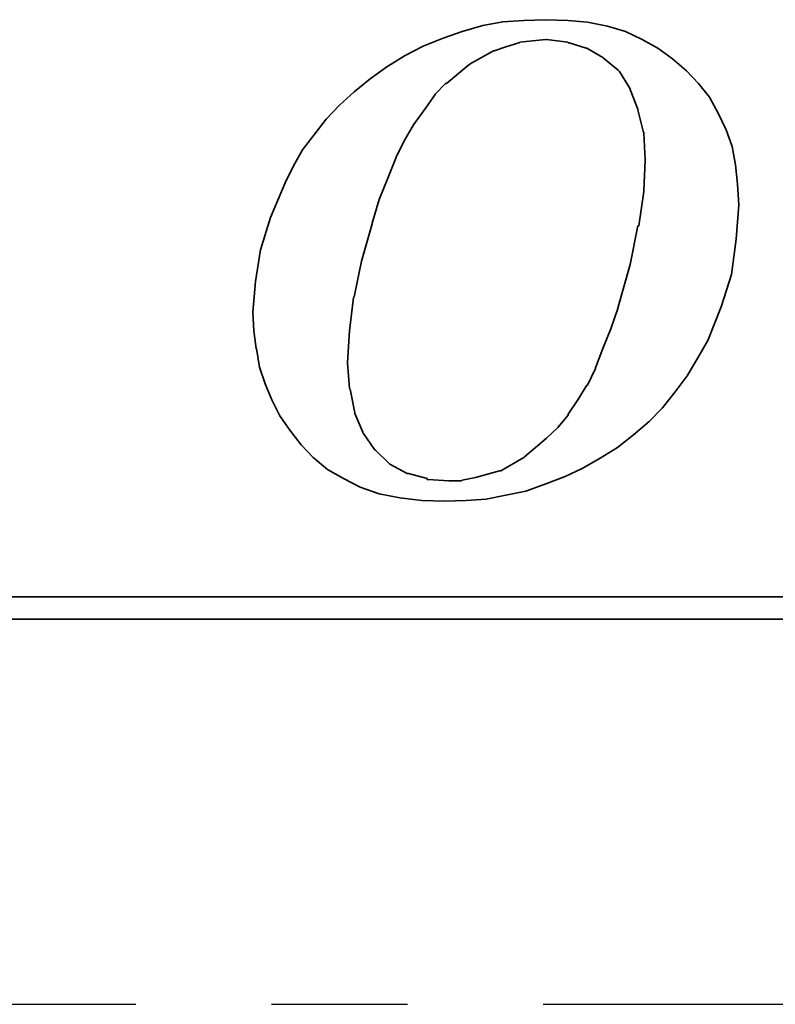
# Model space of a CAD drawing. Header units: millimetres. Extents: x -61 to 184, y -64 to 81.
# Tile 32 of 43: x 137.43 to 141.6, y 0 to 5.44. Entities that reach past the tile are written whole.
import ezdxf

# ---------------------------------------------------------------- set-up
doc = ezdxf.new("R2010")
doc.units = ezdxf.units.MM
doc.linetypes.add('CENTER', pattern=[2, 1.25, -0.25, 0.25, -0.25])
for name, color, linetype in [('CL', 1, 'CENTER'), ('DIM', 4, 'Continuous'), ('layer 1', 7, 'Continuous')]:
    doc.layers.add(name, color=color, linetype=linetype)

# ---------------------------------------------------------------- blocks, each defined once
blk = doc.blocks.new('TBI MOTION logo(完整正式版)')
at = {"layer": 'layer 1', "color": 22, "lineweight": 35}
for points, knots in [([(-11.34375, -6.98375), (-11.34375, -6.98375), (-10.91375, -7.43875), (-10.91375, -7.43875), (-10.91375, -7.43875), (-10.91375, -7.43875), (-10.38625, -7.87125), (-10.38625, -7.87125), (-10.38625, -7.87125), (-10.38625, -7.87125), (-9.81125, -8.20375), (-9.81125, -8.20375), (-9.81125, -8.20375), (-9.81125, -8.20375), (-9.21125, -8.51875), (-9.21125, -8.51875), (-9.21125, -8.51875), (-9.21125, -8.51875), (-8.51625, -8.75875), (-8.51625, -8.75875), (-8.51625, -8.75875), (-8.51625, -8.75875), (-7.77125, -8.90375), (-7.77125, -8.90375), (-7.77125, -8.90375), (-7.77125, -8.90375), (-6.97875, -8.99875), (-6.97875, -8.99875), (-6.97875, -8.99875), (-6.97875, -8.99875), (-6.14125, -9.02375), (-6.14125, -9.02375), (-6.14125, -9.02375), (-6.14125, -9.02375), (-5.37125, -8.99875), (-5.37125, -8.99875), (-5.37125, -8.99875), (-5.37125, -8.99875), (-4.65375, -8.94875), (-4.65375, -8.94875), (-4.65375, -8.94875), (-4.65375, -8.94875), (-3.93375, -8.80625), (-3.93375, -8.80625), (-3.93375, -8.80625), (-3.93375, -8.80625), (-3.21375, -8.66375), (-3.21375, -8.66375), (-3.21375, -8.66375), (-3.21375, -8.66375), (-2.49375, -8.39875), (-2.49375, -8.39875), (-2.49375, -8.39875), (-2.49375, -8.39875), (-1.79875, -8.13375), (-1.79875, -8.13375), (-1.79875, -8.13375), (-1.79875, -8.13375), (-1.17375, -7.84375), (-1.17375, -7.84375), (-1.17375, -7.84375), (-1.17375, -7.84375), (-0.52375, -7.46375), (-0.52375, -7.46375), (-0.52375, -7.46375), (-0.52375, -7.46375), (0.10124, -7.07875), (0.10124, -7.07875), (0.10124, -7.07875), (0.10124, -7.07875), (0.67625, -6.62375), (0.67625, -6.62375), (0.67625, -6.62375), (0.67625, -6.62375), (1.24874, -6.14375), (1.24874, -6.14375), (1.24874, -6.14375), (1.24874, -6.14375), (1.72874, -5.64125), (1.72874, -5.64125), (1.72874, -5.64125), (1.72874, -5.64125), (2.18624, -5.06375), (2.18624, -5.06375), (2.18624, -5.06375), (2.18624, -5.06375), (2.61625, -4.48874), (2.61625, -4.48874), (2.61625, -4.48874), (2.61625, -4.48874), (3.00125, -3.83874), (3.00125, -3.83874), (3.00125, -3.83874), (3.00125, -3.83874), (3.36124, -3.21374), (3.36124, -3.21374), (3.36124, -3.21374), (3.36124, -3.21374), (3.84374, -1.99125), (3.84374, -1.99125), (3.84374, -1.99125), (3.84374, -1.99125), (4.22625, -0.81875), (4.22625, -0.81875), (4.22625, -0.81875), (4.22625, -0.81875), (4.39125, 0.45624), (4.39125, 0.45624), (4.39125, 0.45624), (4.39125, 0.45624), (4.48874, 1.70124), (4.48874, 1.70124), (4.48874, 1.70124), (4.48874, 1.70124), (4.43874, 2.44625), (4.43874, 2.44625), (4.43874, 2.44625), (4.43874, 2.44625), (4.36874, 3.14125), (4.36874, 3.14125), (4.36874, 3.14125), (4.36874, 3.14125), (4.25125, 3.81125), (4.25125, 3.81125), (4.25125, 3.81125), (4.25125, 3.81125), (4.03124, 4.41125), (4.03124, 4.41125), (4.03124, 4.41125), (4.03124, 4.41125), (3.74374, 5.01125), (3.74374, 5.01125), (3.74374, 5.01125), (3.74374, 5.01125), (3.43124, 5.58875), (3.43124, 5.58875), (3.43124, 5.58875), (3.43124, 5.58875), (3.02625, 6.09125), (3.02625, 6.09125), (3.02625, 6.09125), (3.02625, 6.09125), (2.59374, 6.54875), (2.59374, 6.54875), (2.59374, 6.54875), (2.59374, 6.54875), (2.09124, 6.98125), (2.09124, 6.98125), (2.09124, 6.98125), (2.09124, 6.98125), (1.56124, 7.36625), (1.56124, 7.36625), (1.56124, 7.36625), (1.56124, 7.36625), (0.98624, 7.67625), (0.98624, 7.67625), (0.98624, 7.67625), (0.98624, 7.67625), (0.38624, 7.96375), (0.38624, 7.96375), (0.38624, 7.96375), (0.38624, 7.96375), (-0.25875, 8.15625), (-0.25875, 8.15625), (-0.25875, 8.15625), (-0.25875, 8.15625), (-0.98125, 8.30125), (-0.98125, 8.30125), (-0.98125, 8.30125), (-0.98125, 8.30125), (-1.70124, 8.37125), (-1.70124, 8.37125), (-1.70124, 8.37125), (-1.70124, 8.37125), (-2.49375, 8.39624), (-2.49375, 8.39624), (-2.49375, 8.39624), (-2.49375, 8.39624), (-3.28625, 8.37125), (-3.28625, 8.37125), (-3.28625, 8.37125), (-3.28625, 8.37125), (-4.05125, 8.32125), (-4.05125, 8.32125), (-4.05125, 8.32125), (-4.05125, 8.32125), (-4.77375, 8.18125), (-4.77375, 8.18125), (-4.77375, 8.18125), (-4.77375, 8.18125), (-5.51625, 7.96375), (-5.51625, 7.96375), (-5.51625, 7.96375), (-5.51625, 7.96375), (-6.21125, 7.72625), (-6.21125, 7.72625), (-6.21125, 7.72625), (-6.21125, 7.72625), (-6.92875, 7.43625), (-6.92875, 7.43625), (-6.92875, 7.43625), (-6.92875, 7.43625), (-7.57875, 7.10125), (-7.57875, 7.10125), (-7.57875, 7.10125), (-7.57875, 7.10125), (-8.24875, 6.69125), (-8.24875, 6.69125), (-8.24875, 6.69125), (-8.24875, 6.69125), (-8.84875, 6.26125), (-8.84875, 6.26125), (-8.84875, 6.26125), (-8.84875, 6.26125), (-9.42625, 5.78125), (-9.42625, 5.78125), (-9.42625, 5.78125), (-9.42625, 5.78125), (-9.95375, 5.30125), (-9.95375, 5.30125), (-9.95375, 5.30125), (-9.95375, 5.30125), (-10.43375, 4.79624), (-10.43375, 4.79624), (-10.43375, 4.79624), (-10.43375, 4.79624), (-10.88875, 4.22125), (-10.88875, 4.22125), (-10.88875, 4.22125), (-10.88875, 4.22125), (-11.29875, 3.69375), (-11.29875, 3.69375), (-11.29875, 3.69375), (-11.29875, 3.69375), (-11.63375, 3.09125), (-11.63375, 3.09125), (-11.63375, 3.09125), (-11.63375, 3.09125), (-11.91875, 2.49625), (-11.91875, 2.49625), (-11.91875, 2.49625), (-11.91875, 2.49625), (-12.44875, 1.24625), (-12.44875, 1.24625), (-12.44875, 1.24625), (-12.44875, 1.24625), (-12.80875, 0.06874), (-12.80875, 0.06874), (-12.80875, 0.06874), (-12.80875, 0.06874), (-12.99875, -1.07875), (-12.99875, -1.07875), (-12.99875, -1.07875), (-12.99875, -1.07875), (-13.09375, -2.18375), (-13.09375, -2.18375), (-13.09375, -2.18375), (-13.09375, -2.18375), (-13.04875, -2.85375), (-13.04875, -2.85375), (-13.04875, -2.85375), (-13.04875, -2.85375), (-12.97375, -3.50375), (-12.97375, -3.50375), (-12.97375, -3.50375), (-12.97375, -3.50375), (-12.95375, -3.50375), (-12.95375, -3.50375), (-12.95375, -3.50375), (-12.95375, -3.50375), (-12.85375, -4.17375), (-12.85375, -4.17375), (-12.85375, -4.17375), (-12.85375, -4.17375), (-12.63875, -4.77624), (-12.63875, -4.77624), (-12.63875, -4.77624), (-12.63875, -4.77624), (-12.39875, -5.35125), (-12.39875, -5.35125), (-12.39875, -5.35125), (-12.39875, -5.35125), (-12.11375, -5.92875), (-12.11375, -5.92875), (-12.11375, -5.92875), (-12.11375, -5.92875), (-11.75375, -6.45375), (-11.75375, -6.45375), (-11.75375, -6.45375), (-11.75375, -6.45375), (-11.34375, -6.98375), (-11.34375, -6.98375)], [0, 0, 0, 0, 0.01369863, 0.01369863, 0.01369863, 0.01369863, 0.02739726, 0.02739726, 0.02739726, 0.02739726, 0.04109589, 0.04109589, 0.04109589, 0.04109589, 0.05479452, 0.05479452, 0.05479452, 0.05479452, 0.06849315, 0.06849315, 0.06849315, 0.06849315, 0.08219178, 0.08219178, 0.08219178, 0.08219178, 0.09589041, 0.09589041, 0.09589041, 0.09589041, 0.10958904, 0.10958904, 0.10958904, 0.10958904, 0.12328767, 0.12328767, 0.12328767, 0.12328767, 0.1369863, 0.1369863, 0.1369863, 0.1369863, 0.15068493, 0.15068493, 0.15068493, 0.15068493, 0.16438356, 0.16438356, 0.16438356, 0.16438356, 0.17808219, 0.17808219, 0.17808219, 0.17808219, 0.19178082, 0.19178082, 0.19178082, 0.19178082, 0.20547945, 0.20547945, 0.20547945, 0.20547945, 0.21917808, 0.21917808, 0.21917808, 0.21917808, 0.23287671, 0.23287671, 0.23287671, 0.23287671, 0.24657534, 0.24657534, 0.24657534, 0.24657534, 0.26027397, 0.26027397, 0.26027397, 0.26027397, 0.2739726, 0.2739726, 0.2739726, 0.2739726, 0.28767123, 0.28767123, 0.28767123, 0.28767123, 0.30136986, 0.30136986, 0.30136986, 0.30136986, 0.31506849, 0.31506849, 0.31506849, 0.31506849, 0.32876712, 0.32876712, 0.32876712, 0.32876712, 0.34246575, 0.34246575, 0.34246575, 0.34246575, 0.35616438, 0.35616438, 0.35616438, 0.35616438, 0.36986301, 0.36986301, 0.36986301, 0.36986301, 0.38356164, 0.38356164, 0.38356164, 0.38356164, 0.39726027, 0.39726027, 0.39726027, 0.39726027, 0.4109589, 0.4109589, 0.4109589, 0.4109589, 0.42465753, 0.42465753, 0.42465753, 0.42465753, 0.43835616, 0.43835616, 0.43835616, 0.43835616, 0.45205479, 0.45205479, 0.45205479, 0.45205479, 0.46575342, 0.46575342, 0.46575342, 0.46575342, 0.47945205, 0.47945205, 0.47945205, 0.47945205, 0.49315068, 0.49315068, 0.49315068, 0.49315068, 0.50684932, 0.50684932, 0.50684932, 0.50684932, 0.52054795, 0.52054795, 0.52054795, 0.52054795, 0.53424658, 0.53424658, 0.53424658, 0.53424658, 0.54794521, 0.54794521, 0.54794521, 0.54794521, 0.56164384, 0.56164384, 0.56164384, 0.56164384, 0.57534247, 0.57534247, 0.57534247, 0.57534247, 0.5890411, 0.5890411, 0.5890411, 0.5890411, 0.60273973, 0.60273973, 0.60273973, 0.60273973, 0.61643836, 0.61643836, 0.61643836, 0.61643836, 0.63013699, 0.63013699, 0.63013699, 0.63013699, 0.64383562, 0.64383562, 0.64383562, 0.64383562, 0.65753425, 0.65753425, 0.65753425, 0.65753425, 0.67123288, 0.67123288, 0.67123288, 0.67123288, 0.68493151, 0.68493151, 0.68493151, 0.68493151, 0.69863014, 0.69863014, 0.69863014, 0.69863014, 0.71232877, 0.71232877, 0.71232877, 0.71232877, 0.7260274, 0.7260274, 0.7260274, 0.7260274, 0.73972603, 0.73972603, 0.73972603, 0.73972603, 0.75342466, 0.75342466, 0.75342466, 0.75342466, 0.76712329, 0.76712329, 0.76712329, 0.76712329, 0.78082192, 0.78082192, 0.78082192, 0.78082192, 0.79452055, 0.79452055, 0.79452055, 0.79452055, 0.80821918, 0.80821918, 0.80821918, 0.80821918, 0.82191781, 0.82191781, 0.82191781, 0.82191781, 0.83561644, 0.83561644, 0.83561644, 0.83561644, 0.84931507, 0.84931507, 0.84931507, 0.84931507, 0.8630137, 0.8630137, 0.8630137, 0.8630137, 0.87671233, 0.87671233, 0.87671233, 0.87671233, 0.89041096, 0.89041096, 0.89041096, 0.89041096, 0.90410959, 0.90410959, 0.90410959, 0.90410959, 0.91780822, 0.91780822, 0.91780822, 0.91780822, 0.93150685, 0.93150685, 0.93150685, 0.93150685, 0.94520548, 0.94520548, 0.94520548, 0.94520548, 0.95890411, 0.95890411, 0.95890411, 0.95890411, 0.97260274, 0.97260274, 0.97260274, 0.97260274, 0.98630137, 0.98630137, 0.98630137, 0.98630137, 1, 1, 1, 1]), ([(-8.77875, 1.03124), (-8.77875, 1.03124), (-8.51625, 1.89625), (-8.51625, 1.89625), (-8.51625, 1.89625), (-8.51625, 1.89625), (-8.20375, 2.66375), (-8.20375, 2.66375), (-8.20375, 2.66375), (-8.20375, 2.66375), (-7.91625, 3.38125), (-7.91625, 3.38125), (-7.91625, 3.38125), (-7.91625, 3.38125), (-7.91625, 3.40624), (-7.91625, 3.40624), (-7.91625, 3.40624), (-7.91625, 3.40624), (-7.57875, 4.07624), (-7.57875, 4.07624), (-7.57875, 4.07624), (-7.57875, 4.07624), (-7.24375, 4.65125), (-7.24375, 4.65125), (-7.24375, 4.65125), (-7.24375, 4.65125), (-7.21875, 4.65125), (-7.21875, 4.65125), (-7.21875, 4.65125), (-7.21875, 4.65125), (-7.21875, 4.67624), (-7.21875, 4.67624), (-7.21875, 4.67624), (-7.21875, 4.67624), (-6.83625, 5.20375), (-6.83625, 5.20375), (-6.83625, 5.20375), (-6.83625, 5.20375), (-6.49875, 5.68625), (-6.49875, 5.68625), (-6.49875, 5.68625), (-6.49875, 5.68625), (-6.49875, 5.70625), (-6.49875, 5.70625), (-6.49875, 5.70625), (-6.49875, 5.70625), (-6.11625, 6.09125), (-6.11625, 6.09125), (-6.11625, 6.09125), (-6.11625, 6.09125), (-6.09125, 6.09125), (-6.09125, 6.09125), (-6.09125, 6.09125), (-6.09125, 6.09125), (-5.27375, 6.76625), (-5.27375, 6.76625), (-5.27375, 6.76625), (-5.27375, 6.76625), (-5.24875, 6.76625), (-5.24875, 6.76625), (-5.24875, 6.76625), (-5.24875, 6.76625), (-5.24875, 6.78625), (-5.24875, 6.78625), (-5.24875, 6.78625), (-5.24875, 6.78625), (-4.38875, 7.26624), (-4.38875, 7.26624), (-4.38875, 7.26624), (-4.38875, 7.26624), (-4.36125, 7.26624), (-4.36125, 7.26624), (-4.36125, 7.26624), (-4.36125, 7.26624), (-3.93375, 7.41125), (-3.93375, 7.41125), (-3.93375, 7.41125), (-3.93375, 7.41125), (-3.47375, 7.55625), (-3.47375, 7.55625), (-3.47375, 7.55625), (-3.47375, 7.55625), (-3.45375, 7.55625), (-3.45375, 7.55625), (-3.45375, 7.55625), (-3.45375, 7.55625), (-3.42875, 7.58124), (-3.42875, 7.58124), (-3.42875, 7.58124), (-3.42875, 7.58124), (-2.97375, 7.62625), (-2.97375, 7.62625), (-2.97375, 7.62625), (-2.97375, 7.62625), (-2.49375, 7.67625), (-2.49375, 7.67625), (-2.49375, 7.67625), (-2.49375, 7.67625), (-2.46875, 7.67625), (-2.46875, 7.67625), (-2.46875, 7.67625), (-2.46875, 7.67625), (-1.70124, 7.58124), (-1.70124, 7.58124), (-1.70124, 7.58124), (-1.70124, 7.58124), (-1.67875, 7.55625), (-1.67875, 7.55625), (-1.67875, 7.55625), (-1.67875, 7.55625), (-1.65375, 7.55625), (-1.65375, 7.55625), (-1.65375, 7.55625), (-1.65375, 7.55625), (-1.03125, 7.36625), (-1.03125, 7.36625), (-1.03125, 7.36625), (-1.03125, 7.36625), (-1.00625, 7.36625), (-1.00625, 7.36625), (-1.00625, 7.36625), (-1.00625, 7.36625), (-0.43124, 7.02624), (-0.43124, 7.02624), (-0.43124, 7.02624), (-0.43124, 7.02624), (-0.40625, 7.00624), (-0.40625, 7.00624), (-0.40625, 7.00624), (-0.40625, 7.00624), (0.12124, 6.57124), (0.12124, 6.57124), (0.12124, 6.57124), (0.12124, 6.57124), (0.14624, 6.54875), (0.14624, 6.54875), (0.14624, 6.54875), (0.14624, 6.54875), (0.17124, 6.52375), (0.17124, 6.52375), (0.17124, 6.52375), (0.17124, 6.52375), (0.55625, 5.89875), (0.55625, 5.89875), (0.55625, 5.89875), (0.55625, 5.89875), (0.55625, 5.87625), (0.55625, 5.87625), (0.55625, 5.87625), (0.55625, 5.87625), (0.84124, 5.15625), (0.84124, 5.15625), (0.84124, 5.15625), (0.84124, 5.15625), (0.84124, 5.13125), (0.84124, 5.13125), (0.84124, 5.13125), (0.84124, 5.13125), (1.03624, 4.31875), (1.03624, 4.31875), (1.03624, 4.31875), (1.03624, 4.31875), (1.05624, 4.31875), (1.05624, 4.31875), (1.05624, 4.31875), (1.05624, 4.31875), (1.05624, 4.29125), (1.05624, 4.29125), (1.05624, 4.29125), (1.05624, 4.29125), (1.10625, 3.33125), (1.10625, 3.33125), (1.10625, 3.33125), (1.10625, 3.33125), (1.10625, 3.30875), (1.10625, 3.30875), (1.10625, 3.30875), (1.10625, 3.30875), (1.05624, 2.20624), (1.05624, 2.20624), (1.05624, 2.20624), (1.05624, 2.20624), (1.05624, 2.18124), (1.05624, 2.18124), (1.05624, 2.18124), (1.05624, 2.18124), (0.86624, 0.93624), (0.86624, 0.93624), (0.86624, 0.93624), (0.86624, 0.93624), (0.84124, 0.93624), (0.84124, 0.93624), (0.84124, 0.93624), (0.84124, 0.93624), (0.55625, -0.45874), (0.55625, -0.45874), (0.55625, -0.45874), (0.55625, -0.45874), (0.12124, -1.99125), (0.12124, -1.99125), (0.12124, -1.99125), (0.12124, -1.99125), (0.12124, -2.01874), (0.12124, -2.01874), (0.12124, -2.01874), (0.12124, -2.01874), (-0.13874, -2.78375), (-0.13874, -2.78375), (-0.13874, -2.78375), (-0.13874, -2.78375), (-0.43124, -3.50375), (-0.43124, -3.50375), (-0.43124, -3.50375), (-0.43124, -3.50375), (-0.69375, -4.19875), (-0.69375, -4.19875), (-0.69375, -4.19875), (-0.69375, -4.19875), (-0.69375, -4.22375), (-0.69375, -4.22375), (-0.69375, -4.22375), (-0.69375, -4.22375), (-0.98125, -4.82374), (-0.98125, -4.82374), (-0.98125, -4.82374), (-0.98125, -4.82374), (-1.00625, -4.82374), (-1.00625, -4.82374), (-1.00625, -4.82374), (-1.00625, -4.82374), (-1.33875, -5.35125), (-1.33875, -5.35125), (-1.33875, -5.35125), (-1.33875, -5.35125), (-1.67875, -5.87875), (-1.67875, -5.87875), (-1.67875, -5.87875), (-1.67875, -5.87875), (-1.67875, -5.90375), (-1.67875, -5.90375), (-1.67875, -5.90375), (-1.67875, -5.90375), (-2.05875, -6.35875), (-2.05875, -6.35875), (-2.05875, -6.35875), (-2.05875, -6.35875), (-2.08375, -6.38375), (-2.08375, -6.38375), (-2.08375, -6.38375), (-2.08375, -6.38375), (-2.46875, -6.74375), (-2.46875, -6.74375), (-2.46875, -6.74375), (-2.46875, -6.74375), (-3.25875, -7.41625), (-3.25875, -7.41625), (-3.25875, -7.41625), (-3.25875, -7.41625), (-3.28625, -7.43875), (-3.28625, -7.43875), (-3.28625, -7.43875), (-3.28625, -7.43875), (-4.12375, -7.91875), (-4.12375, -7.91875), (-4.12375, -7.91875), (-4.12375, -7.91875), (-4.14875, -7.91875), (-4.14875, -7.91875), (-4.14875, -7.91875), (-4.14875, -7.91875), (-4.17125, -7.91875), (-4.17125, -7.91875), (-4.17125, -7.91875), (-4.17125, -7.91875), (-5.03375, -8.15875), (-5.03375, -8.15875), (-5.03375, -8.15875), (-5.03375, -8.15875), (-5.51625, -8.25625), (-5.51625, -8.25625), (-5.51625, -8.25625), (-5.51625, -8.25625), (-5.54125, -8.27875), (-5.54125, -8.27875), (-5.54125, -8.27875), (-5.54125, -8.27875), (-5.56375, -8.27875), (-5.56375, -8.27875), (-5.56375, -8.27875), (-5.56375, -8.27875), (-5.99625, -8.27875), (-5.99625, -8.27875), (-5.99625, -8.27875), (-5.99625, -8.27875), (-6.76375, -8.23125), (-6.76375, -8.23125), (-6.76375, -8.23125), (-6.76375, -8.23125), (-6.78875, -8.23125), (-6.78875, -8.23125), (-6.78875, -8.23125), (-6.78875, -8.23125), (-6.78875, -8.20375), (-6.78875, -8.20375), (-6.78875, -8.20375), (-6.78875, -8.20375), (-7.45875, -8.01375), (-7.45875, -8.01375), (-7.45875, -8.01375), (-7.45875, -8.01375), (-7.48375, -8.01375), (-7.48375, -8.01375), (-7.48375, -8.01375), (-7.48375, -8.01375), (-7.50875, -8.01375), (-7.50875, -8.01375), (-7.50875, -8.01375), (-7.50875, -8.01375), (-8.13125, -7.67875), (-8.13125, -7.67875), (-8.13125, -7.67875), (-8.13125, -7.67875), (-8.15625, -7.65375), (-8.15625, -7.65375), (-8.15625, -7.65375), (-8.15625, -7.65375), (-8.65875, -7.17375), (-8.65875, -7.17375), (-8.65875, -7.17375), (-8.65875, -7.17375), (-8.68375, -7.14875), (-8.68375, -7.14875), (-8.68375, -7.14875), (-8.68375, -7.14875), (-9.08875, -6.57375), (-9.08875, -6.57375), (-9.08875, -6.57375), (-9.08875, -6.57375), (-9.11375, -6.54875), (-9.11375, -6.54875), (-9.11375, -6.54875), (-9.11375, -6.54875), (-9.11375, -6.52875), (-9.11375, -6.52875), (-9.11375, -6.52875), (-9.11375, -6.52875), (-9.40375, -5.85375), (-9.40375, -5.85375), (-9.40375, -5.85375), (-9.40375, -5.85375), (-9.40375, -5.82875), (-9.40375, -5.82875), (-9.40375, -5.82875), (-9.40375, -5.82875), (-9.56875, -4.96875), (-9.56875, -4.96875), (-9.56875, -4.96875), (-9.56875, -4.96875), (-9.59375, -4.94375), (-9.59375, -4.94375), (-9.59375, -4.94375), (-9.59375, -4.94375), (-9.66375, -4.03375), (-9.66375, -4.03375), (-9.66375, -4.03375), (-9.66375, -4.03375), (-9.66375, -4.00875), (-9.66375, -4.00875), (-9.66375, -4.00875), (-9.66375, -4.00875), (-9.59375, -2.85375), (-9.59375, -2.85375), (-9.59375, -2.85375), (-9.59375, -2.85375), (-9.45125, -1.65875), (-9.45125, -1.65875), (-9.45125, -1.65875), (-9.45125, -1.65875), (-9.42625, -1.63375), (-9.42625, -1.63375), (-9.42625, -1.63375), (-9.42625, -1.63375), (-9.16125, -0.33875), (-9.16125, -0.33875), (-9.16125, -0.33875), (-9.16125, -0.33875), (-8.77875, 1.00624), (-8.77875, 1.00624), (-8.77875, 1.00624), (-8.77875, 1.00624), (-8.77875, 1.03124), (-8.77875, 1.03124)], [0, 0, 0, 0, 0.01020408, 0.01020408, 0.01020408, 0.01020408, 0.02040816, 0.02040816, 0.02040816, 0.02040816, 0.03061224, 0.03061224, 0.03061224, 0.03061224, 0.04081633, 0.04081633, 0.04081633, 0.04081633, 0.05102041, 0.05102041, 0.05102041, 0.05102041, 0.06122449, 0.06122449, 0.06122449, 0.06122449, 0.07142857, 0.07142857, 0.07142857, 0.07142857, 0.08163265, 0.08163265, 0.08163265, 0.08163265, 0.09183673, 0.09183673, 0.09183673, 0.09183673, 0.10204082, 0.10204082, 0.10204082, 0.10204082, 0.1122449, 0.1122449, 0.1122449, 0.1122449, 0.12244898, 0.12244898, 0.12244898, 0.12244898, 0.13265306, 0.13265306, 0.13265306, 0.13265306, 0.14285714, 0.14285714, 0.14285714, 0.14285714, 0.15306122, 0.15306122, 0.15306122, 0.15306122, 0.16326531, 0.16326531, 0.16326531, 0.16326531, 0.17346939, 0.17346939, 0.17346939, 0.17346939, 0.18367347, 0.18367347, 0.18367347, 0.18367347, 0.19387755, 0.19387755, 0.19387755, 0.19387755, 0.20408163, 0.20408163, 0.20408163, 0.20408163, 0.21428571, 0.21428571, 0.21428571, 0.21428571, 0.2244898, 0.2244898, 0.2244898, 0.2244898, 0.23469388, 0.23469388, 0.23469388, 0.23469388, 0.24489796, 0.24489796, 0.24489796, 0.24489796, 0.25510204, 0.25510204, 0.25510204, 0.25510204, 0.26530612, 0.26530612, 0.26530612, 0.26530612, 0.2755102, 0.2755102, 0.2755102, 0.2755102, 0.28571429, 0.28571429, 0.28571429, 0.28571429, 0.29591837, 0.29591837, 0.29591837, 0.29591837, 0.30612245, 0.30612245, 0.30612245, 0.30612245, 0.31632653, 0.31632653, 0.31632653, 0.31632653, 0.32653061, 0.32653061, 0.32653061, 0.32653061, 0.33673469, 0.33673469, 0.33673469, 0.33673469, 0.34693878, 0.34693878, 0.34693878, 0.34693878, 0.35714286, 0.35714286, 0.35714286, 0.35714286, 0.36734694, 0.36734694, 0.36734694, 0.36734694, 0.37755102, 0.37755102, 0.37755102, 0.37755102, 0.3877551, 0.3877551, 0.3877551, 0.3877551, 0.39795918, 0.39795918, 0.39795918, 0.39795918, 0.40816327, 0.40816327, 0.40816327, 0.40816327, 0.41836735, 0.41836735, 0.41836735, 0.41836735, 0.42857143, 0.42857143, 0.42857143, 0.42857143, 0.43877551, 0.43877551, 0.43877551, 0.43877551, 0.44897959, 0.44897959, 0.44897959, 0.44897959, 0.45918367, 0.45918367, 0.45918367, 0.45918367, 0.46938776, 0.46938776, 0.46938776, 0.46938776, 0.47959184, 0.47959184, 0.47959184, 0.47959184, 0.48979592, 0.48979592, 0.48979592, 0.48979592, 0.5, 0.5, 0.5, 0.5, 0.51020408, 0.51020408, 0.51020408, 0.51020408, 0.52040816, 0.52040816, 0.52040816, 0.52040816, 0.53061224, 0.53061224, 0.53061224, 0.53061224, 0.54081633, 0.54081633, 0.54081633, 0.54081633, 0.55102041, 0.55102041, 0.55102041, 0.55102041, 0.56122449, 0.56122449, 0.56122449, 0.56122449, 0.57142857, 0.57142857, 0.57142857, 0.57142857, 0.58163265, 0.58163265, 0.58163265, 0.58163265, 0.59183673, 0.59183673, 0.59183673, 0.59183673, 0.60204082, 0.60204082, 0.60204082, 0.60204082, 0.6122449, 0.6122449, 0.6122449, 0.6122449, 0.62244898, 0.62244898, 0.62244898, 0.62244898, 0.63265306, 0.63265306, 0.63265306, 0.63265306, 0.64285714, 0.64285714, 0.64285714, 0.64285714, 0.65306122, 0.65306122, 0.65306122, 0.65306122, 0.66326531, 0.66326531, 0.66326531, 0.66326531, 0.67346939, 0.67346939, 0.67346939, 0.67346939, 0.68367347, 0.68367347, 0.68367347, 0.68367347, 0.69387755, 0.69387755, 0.69387755, 0.69387755, 0.70408163, 0.70408163, 0.70408163, 0.70408163, 0.71428571, 0.71428571, 0.71428571, 0.71428571, 0.7244898, 0.7244898, 0.7244898, 0.7244898, 0.73469388, 0.73469388, 0.73469388, 0.73469388, 0.74489796, 0.74489796, 0.74489796, 0.74489796, 0.75510204, 0.75510204, 0.75510204, 0.75510204, 0.76530612, 0.76530612, 0.76530612, 0.76530612, 0.7755102, 0.7755102, 0.7755102, 0.7755102, 0.78571429, 0.78571429, 0.78571429, 0.78571429, 0.79591837, 0.79591837, 0.79591837, 0.79591837, 0.80612245, 0.80612245, 0.80612245, 0.80612245, 0.81632653, 0.81632653, 0.81632653, 0.81632653, 0.82653061, 0.82653061, 0.82653061, 0.82653061, 0.83673469, 0.83673469, 0.83673469, 0.83673469, 0.84693878, 0.84693878, 0.84693878, 0.84693878, 0.85714286, 0.85714286, 0.85714286, 0.85714286, 0.86734694, 0.86734694, 0.86734694, 0.86734694, 0.87755102, 0.87755102, 0.87755102, 0.87755102, 0.8877551, 0.8877551, 0.8877551, 0.8877551, 0.89795918, 0.89795918, 0.89795918, 0.89795918, 0.90816327, 0.90816327, 0.90816327, 0.90816327, 0.91836735, 0.91836735, 0.91836735, 0.91836735, 0.92857143, 0.92857143, 0.92857143, 0.92857143, 0.93877551, 0.93877551, 0.93877551, 0.93877551, 0.94897959, 0.94897959, 0.94897959, 0.94897959, 0.95918367, 0.95918367, 0.95918367, 0.95918367, 0.96938776, 0.96938776, 0.96938776, 0.96938776, 0.97959184, 0.97959184, 0.97959184, 0.97959184, 0.98979592, 0.98979592, 0.98979592, 0.98979592, 1, 1, 1, 1]), ([(75.90875, -9.47875), (75.90875, -9.47875), (75.90875, -12.28625), (75.90875, -12.28625), (75.90875, -12.28625), (75.90875, -12.28625), (75.90875, -12.47875), (75.90875, -12.47875), (75.90875, -12.47875), (75.90875, -12.47875), (75.71625, -12.47875), (75.71625, -12.47875), (75.71625, -12.47875), (75.71625, -12.47875), (-88.32875, -12.47875), (-88.32875, -12.47875), (-88.32875, -12.47875), (-88.32875, -12.47875), (-88.32875, -13.29375), (-88.32875, -13.29375), (-88.32875, -13.29375), (-88.32875, -13.29375), (82.89125, -13.29375), (82.89125, -13.29375), (82.89125, -13.29375), (82.89125, -13.29375), (75.90875, -9.47875), (75.90875, -9.47875)], [0, 0, 0, 0, 0.14285714, 0.14285714, 0.14285714, 0.14285714, 0.28571429, 0.28571429, 0.28571429, 0.28571429, 0.42857143, 0.42857143, 0.42857143, 0.42857143, 0.57142857, 0.57142857, 0.57142857, 0.57142857, 0.71428571, 0.71428571, 0.71428571, 0.71428571, 0.85714286, 0.85714286, 0.85714286, 0.85714286, 1, 1, 1, 1])]:
    blk.add_open_spline(points, degree=3, knots=knots, dxfattribs=at)

msp = doc.modelspace()

# ---------------------------------------------------------------- linework, layer by layer
at = {"layer": 'CL', "color": 7, "ltscale": 3}
msp.add_line((92.3229, 0), (171.3229, 0), dxfattribs=at)

# ---------------------------------------------------------------- block references
at = {"layer": 'DIM', "color": 7, "xscale": 0.1526509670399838, "yscale": 0.1526509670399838, "zscale": 0.1526509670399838}
msp.add_blockref('TBI MOTION logo(完整正式版)', (140.7175, 4.1551), dxfattribs=at)

doc.saveas('drawing.dxf')
